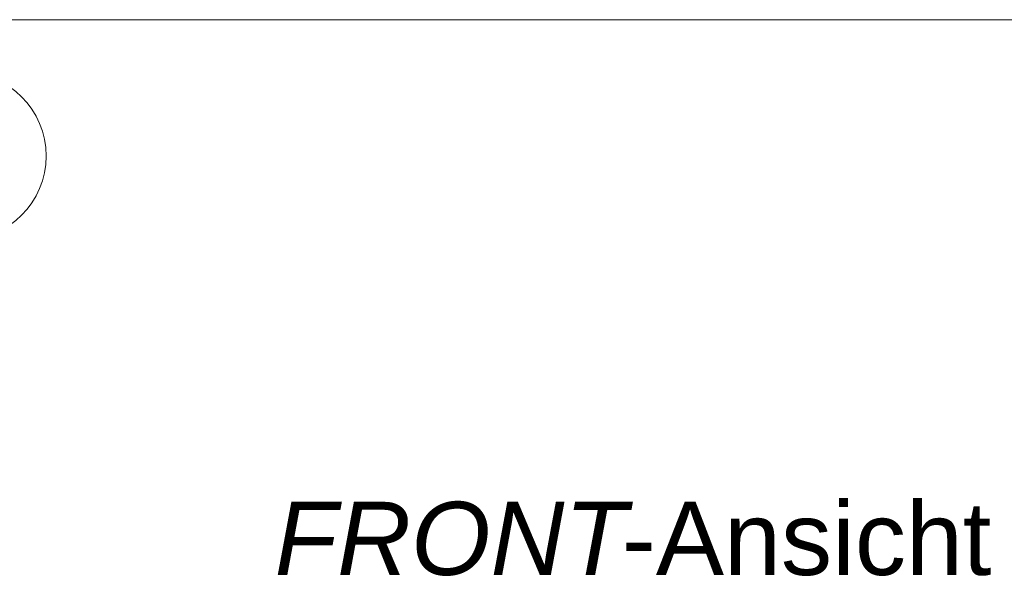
# Model space of a CAD drawing. Extents: x -620 to 300, y 62 to 1107.
# Tile 214 of 256: x 226 to 244, y 732 to 743. Entities that reach past the tile are written whole.
import ezdxf
from ezdxf.lldxf.tags import DXFTag

# ---------------------------------------------------------------- set-up
doc = ezdxf.new("R2010")
doc.units = 0
doc.layers.get('0').update_dxf_attribs({"lineweight": 35})
doc.layers.add('E_Detail_Beschriftung', color=7, linetype='Continuous', lineweight=13, true_color=0x009900)
doc.layers.add('E_Leerrohr Beschriftung', color=1, linetype='Continuous', lineweight=9, true_color=0xff0000)
doc.layers.add('E_Detail_Linie_Text_Bem', color=7, linetype='Continuous', lineweight=13)
doc.styles.get("Standard").update_dxf_attribs({"font": 'ARIALN.TTF'})
tags = doc.linetypes.add('fein_strichliert-A06G9G0V8I', pattern=[4, 1, -2, 1]).pattern_tags.tags
tags[8:9] = [DXFTag(74, 4), DXFTag(75, 0), DXFTag(340, '0'), DXFTag(46, 0.0), DXFTag(50, 0.0), DXFTag(44, 0.0), DXFTag(45, 0.0)]
tags[6:7] = [DXFTag(74, 4), DXFTag(75, 0), DXFTag(340, '0'), DXFTag(46, 0.0), DXFTag(50, 0.0), DXFTag(44, 0.0), DXFTag(45, 0.0)]
tags[4:5] = [DXFTag(74, 4), DXFTag(75, 0), DXFTag(340, '0'), DXFTag(46, 0.0), DXFTag(50, 0.0), DXFTag(44, 0.0), DXFTag(45, 0.0)]

# ---------------------------------------------------------------- blocks, each defined once
blk = doc.blocks.new('Referenz-A06G9G0Z8I')
at = {"layer": 'E_Detail_Linie_Text_Bem', "linetype": 'fein_strichliert-A06G9G0V8I', "ltscale": 0.65}
blk.add_line((267.814, 743.127), (205.045, 743.127), dxfattribs=at)
at = {"layer": 'E_Leerrohr Beschriftung', "linetype": 'Continuous', "ltscale": 0.13}
blk.add_circle((224.443, 740.52), 1.6, dxfattribs=at)
at = {"layer": 'E_Detail_Beschriftung', "linetype": 'Continuous', "lineweight": -2, "ltscale": 0.25, "char_height": 1.4, "attachment_point": 1}
for s, insert in [('{\\fArial|b0|i1;FRONT}', (230.41, 733.906)), ('{\\fArial;-Ansicht}', (237.046, 733.906))]:
    blk.add_mtext(s, dxfattribs=dict(at, insert=insert))

msp = doc.modelspace()

# ---------------------------------------------------------------- block references
at = {"color": 8, "lineweight": 25, "ltscale": 0.25, "true_color": 0x808080}
msp.add_blockref('Referenz-A06G9G0Z8I', (0, 0), dxfattribs=at)

doc.saveas('drawing.dxf')
